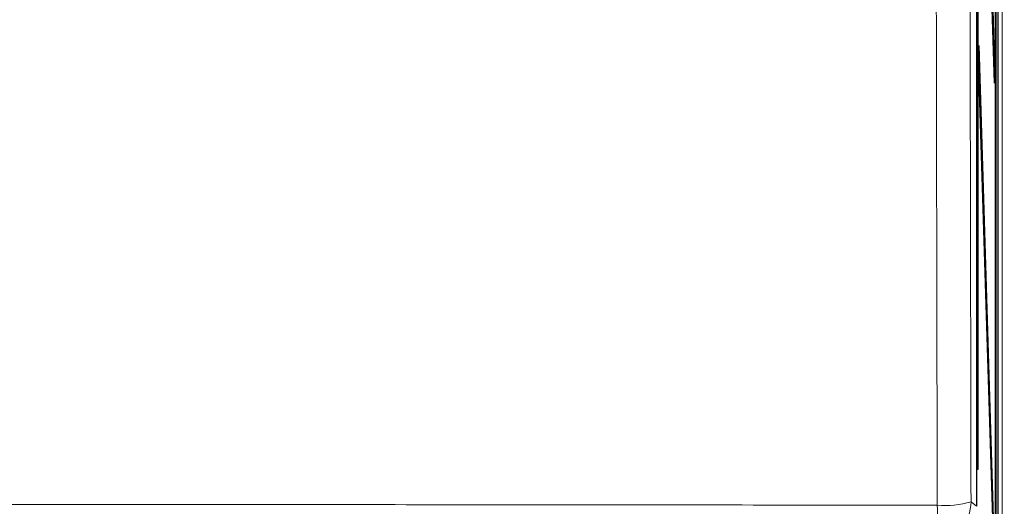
# Paper-space layout 'Blatt3' of a CAD drawing. Header units: millimetres. Extents: x 5 to 418, y 2 to 292.
# Tile 7 of 54: x 88 to 115, y 151 to 164. Entities that reach past the tile are written whole.
import ezdxf

# ---------------------------------------------------------------- set-up
doc = ezdxf.new("R2010")
doc.units = ezdxf.units.MM
doc.layers.add('SLD-0', color=7, linetype='Continuous')
doc.styles.add('SLDTEXTSTYLE0', font='TXT', dxfattribs={"width": 0.605})
doc.dimstyles.new('SLDDIMSTYLE0', dxfattribs={"dimtxt": 3.5, "dimasz": 3.5, "dimexe": 0, "dimexo": 0.0625, "dimgap": 0.875, "dimtad": 1, "dimlfac": 3, "dimrnd": 1e-09, "dimzin": 12, "dimdsep": 46, "dimtxsty": 'SLDTEXTSTYLE0', "dimsah": 1, "dimcen": 0.09, "dimadec": 0, "dimazin": 3, "dimtfac": 1, "dimtofl": 0, "dimtmove": 0, "dimatfit": 3, "dimfxl": 1, "dimfrac": 2, "dimtolj": 1, "dimtzin": 12, "dimarcsym": 0})

# ---------------------------------------------------------------- blocks, each defined once
blk = doc.blocks.new('_D_14')
at = {"layer": 'SLD-0', "color": 7}
for p, q in [((113.304, 244.968), (135.759, 244.968)), ((134.759, 244.968), (134.759, 96.802)), ((113.97, 96.802), (135.759, 96.802))]:
    blk.add_line(p, q, dxfattribs=at)
for centre, start, end in [((132.073, 171.529), 63.4349, 116.5651), ((132.073, 170.241), 243.4349, 296.5651)]:
    blk.add_arc(centre, 6.006, start, end, dxfattribs=at)
for points in [[(134.759, 244.968), (134.299, 241.468), (135.219, 241.468)], [(134.759, 96.802), (135.219, 100.302), (134.299, 100.302)]]:
    blk.add_solid(points, dxfattribs=at)
at = {"layer": 'SLD-0', "color": 7, "insert": (130.247, 164.869), "char_height": 3.5, "attachment_point": 1, "rotation": 90, "style": 'SLDTEXTSTYLE0'}
blk.add_mtext('444,5', dxfattribs=at)

psp = doc.layouts.new('Blatt3')

# ---------------------------------------------------------------- linework, layer by layer
at = {"color": 7, "linetype": 'Continuous', "lineweight": 18}
for p, q in [((114.5816, 243.635), (114.5816, 138.0177)), ((113.735, 150.7651), (113.8802, 150.6408))]:
    psp.add_line(p, q, dxfattribs=at)
at = {"color": 7, "linetype": 'Continuous', "lineweight": 25}
for p, q in [((114.4643, 243.4599), (114.4643, 138.1379)), ((113.8802, 237.6296), (113.8802, 150.6408)), ((114.3951, 144.2989), (114.3951, 237.6322)), ((114.403, 237.6322), (114.403, 144.2989)), ((113.9127, 151.6322), (113.9127, 236.9655)), ((113.9205, 236.9655), (113.9205, 151.6322)), ((113.944, 176.4451), (114.3755, 162.4655)), ((114.3717, 162.0903), (113.9401, 176.0699)), ((113.9401, 162.7365), (113.944, 163.1118)), ((113.944, 163.1118), (114.3755, 149.1322)), ((114.3717, 148.7569), (113.9401, 162.7365)), ((114.3606, 162.4503), (114.3755, 162.4655)), ((114.3755, 162.4655), (114.3717, 162.0903)), ((113.9205, 151.6322), (113.9127, 151.6322))]:
    psp.add_line(p, q, dxfattribs=at)
at = {"color": 7, "linetype": 'Continuous', "lineweight": 18}
for centre, radius, start, end in [((112.7348, 150.7655), 1.0002, 270.02546, 359.97772), ((110.0954, 150.4698), 2.7322, 345.05631, 4.18287), ((113.0215, 153.1586), 2.4976, 265.38223, 286.60094)]:
    psp.add_arc(centre, radius, start, end, dxfattribs=at)
for points, knots in [([(112.8204, 150.6691), (112.8116, 155.3089), (112.7941, 164.5885), (112.7718, 180.1513), (112.7571, 194.4143), (112.7508, 204.0301), (112.7491, 207.3686), (112.7491, 207.3686)], [0, 0, 0, 0, 0.24601473, 0.49202947, 0.8236673, 0.99999993, 1, 1, 1, 1]), ([(113.6645, 207.4476), (113.6675, 202.6373), (113.6735, 193.0152), (113.6891, 178.7557), (113.709, 164.6678), (113.7264, 155.3998), (113.735, 150.7651)], [0, 0, 0, 0, 0.25417755, 0.50843906, 0.75418158, 1, 1, 1, 1]), ([(59.7868, 150.6691), (61.9898, 150.6721), (66.3967, 150.6783), (73.023, 150.6843), (79.6596, 150.6881), (86.6644, 150.6894), (93.0229, 150.688), (98.7314, 150.6848), (103.4306, 150.6808), (108.1281, 150.6757), (111.2562, 150.6713), (112.8204, 150.6691)], [0, 0, 0, 0, 0.124856, 0.2497693, 0.3748552, 0.4999988, 0.6455286, 0.7340953, 0.8226824, 0.9113309, 1, 1, 1, 1])]:
    psp.add_open_spline(points, degree=3, knots=knots, dxfattribs=at)

# ---------------------------------------------------------------- dimensions: what is measured, and where the dimension line sits
at = {"layer": 'SLD-0', "color": 7}
dim = psp.add_linear_dim(base=(134.7586, 96.8017), p1=(113.3036, 244.9684), p2=(113.9703, 96.8017), angle=90, text='(<>)', dimstyle='SLDDIMSTYLE0', dxfattribs=at)
dim.commit()
dim.dimension.update_dxf_attribs({"geometry": '_D_14', "text_midpoint": (134.7586, 170.885), "dimtype": 160})

doc.saveas('drawing.dxf')
